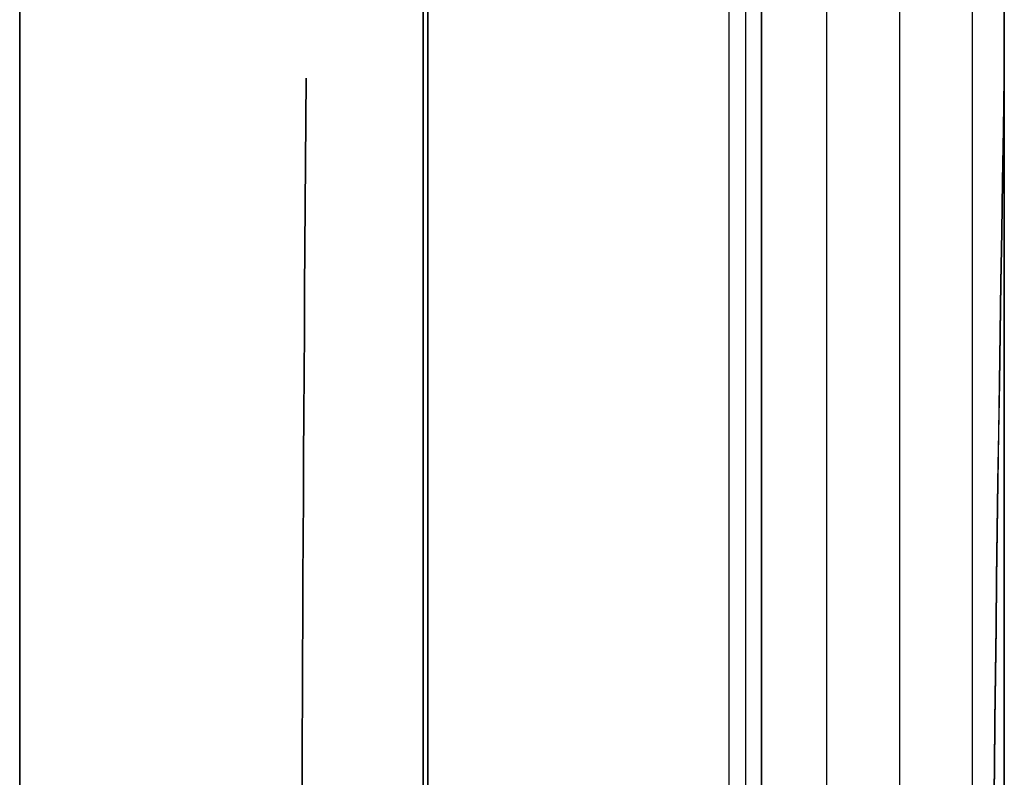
# Model space of a CAD drawing. Header units: millimetres. Extents: x -15 to 7, y 1 to 148.
# Tile 199 of 256: x -6.545 to -6.062, y 58.489 to 58.86. Entities that reach past the tile are written whole.
import ezdxf

# ---------------------------------------------------------------- set-up
doc = ezdxf.new("R2010")
doc.units = ezdxf.units.MM
doc.header["$MEASUREMENT"] = 0
doc.layers.add('Default', color=7, linetype='Continuous', true_color=0x000000)

msp = doc.modelspace()

# ---------------------------------------------------------------- linework, layer by layer
at = {"layer": 'Default', "color": 254, "true_color": 0xcad1ee}
for points in [[(-6.34722234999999, 11.5888057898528), (-6.34722235, 100.441931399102)], [(-6.34722235, 100.441931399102), (-6.347222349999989, 11.5888057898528)], [(-6.34722234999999, 11.5888057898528), (-6.34722235, 100.441931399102)], [(-6.34722234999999, 11.5888057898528), (-6.34722235, 100.441931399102)], [(-6.34722235, 11.5888057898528), (-6.34722235, 100.441931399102)], [(-6.34722235, 11.5888057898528), (-6.34722235, 100.441931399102)], [(-6.197222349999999, 11.5888057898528), (-6.197222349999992, 100.441931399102)], [(-6.197222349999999, 11.5888057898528), (-6.197222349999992, 100.441931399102)], [(-6.18936657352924, 100.441931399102), (-6.189366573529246, 11.58880578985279)], [(-6.18936657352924, 100.441931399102), (-6.189366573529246, 11.58880578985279)], [(-6.181510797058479, 11.5888057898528), (-6.18151079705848, 100.441931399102)], [(-6.181510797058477, 100.441931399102), (-6.18151079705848, 11.5888057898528)], [(-6.545, 18.1303937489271), (-6.545, 97.28960881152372)], [(-6.544999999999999, 18.1303937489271), (-6.545, 96.78991339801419)], [(-6.544999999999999, 96.78991339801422), (-6.544999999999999, 18.1303937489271)], [(-6.06244974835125, 96.7899133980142), (-6.06244974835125, 17.6306983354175)], [(-6.06244974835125, 17.6306983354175), (-6.06244974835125, 96.7899133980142)], [(-6.545, 58.3318701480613), (-6.545, 72.7827736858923)], [(-6.545, 58.3318701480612), (-6.545, 72.7827736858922)], [(-6.544999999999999, 72.2830782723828), (-6.544999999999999, 58.8315655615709)], [(-6.544999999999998, 58.8315655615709), (-6.544999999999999, 72.2830782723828)], [(-6.544999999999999, 72.2830782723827), (-6.544999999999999, 58.83156556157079)], [(-6.544999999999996, 58.83156556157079), (-6.544999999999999, 72.28307827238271)], [(-6.545, 58.8315655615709), (-6.545, 72.2830782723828)], [(-6.545, 72.2830782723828), (-6.545, 58.8315655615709)], [(-6.06244974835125, 72.2830782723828), (-6.06244974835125, 58.8315655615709)], [(-6.06244974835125, 58.8315655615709), (-6.06244974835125, 72.2830782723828)], [(-6.06244974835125, 72.2830782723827), (-6.06244974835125, 58.8315655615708)], [(-6.06244974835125, 58.8315655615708), (-6.06244974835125, 72.2830782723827)], [(-6.345, 69.6333945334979), (-6.345, 16.3537550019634)], [(-6.345, 16.3537550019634), (-6.345, 69.6333945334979)], [(-6.345, 16.3537550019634), (-6.345, 69.6333945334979)]]:
    msp.add_lwpolyline(points, dxfattribs=at)
at = {"layer": 'Default', "color": 171, "true_color": 0x8080ff}
for points in [[(-6.14965761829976, 69.6333945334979), (-6.14965761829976, 27.6838313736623)], [(-6.113864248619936, 69.59760116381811), (-6.113864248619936, 27.6301140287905)], [(-6.07807087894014, 27.57639668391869), (-6.07807087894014, 69.5618077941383)]]:
    msp.add_lwpolyline(points, dxfattribs=at)
at = {"layer": 'Default', "color": 254, "true_color": 0xcad1ee, "extrusion": (1, 0, 0)}
msp.add_lwpolyline([(58.8315655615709, -62.8449514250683), (58.82046782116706, -62.84507452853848), (58.80927634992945, -62.8454482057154), (58.79799847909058, -62.84607885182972), (58.78664195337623, -62.84697263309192), (58.77521492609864, -62.84813545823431), (58.76372595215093, -62.84957294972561), (58.75218397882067, -62.85129041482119), (58.74059833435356, -62.85329281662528), (58.72897871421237, -62.855584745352), (58.71733516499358, -62.85817038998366), (58.70567806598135, -62.86105351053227), (58.69401810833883, -62.86423741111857), (58.68236627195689, -62.86772491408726), (58.67073380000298, -62.87151833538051), (58.65913217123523, -62.87561946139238), (58.64757307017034, -62.88002952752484), (58.63606835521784, -62.88474919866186), (58.62463002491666, -62.88977855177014), (58.61327018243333, -62.89511706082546), (58.60200099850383, -62.90076358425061), (58.59083467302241, -62.90671635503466), (58.57978339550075, -62.91297297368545), (58.56885930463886, -62.91953040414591), (58.55807444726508, -62.92638497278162), (58.54744073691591, -62.93353237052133), (58.53696991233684, -62.94096765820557), (58.52667349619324, -62.9486852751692), (58.51656275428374, -62.95667905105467), (58.50664865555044, -62.96494222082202), (58.49694183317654, -62.97346744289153), (58.48745254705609, -62.98224682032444), (58.47819064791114, -62.99127192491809), (58.46916554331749, -63.00053382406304), (58.46038616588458, -63.01002311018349), (58.45186094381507, -63.0197299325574), (58.44359777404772, -63.02964403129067), (58.43560399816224, -63.03975477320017), (58.4278863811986, -63.05005118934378), (58.42045109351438, -63.06052201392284), (58.41330369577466, -63.071155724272), (58.40644912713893, -63.08194058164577), (58.39989169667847, -63.09286467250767), (58.39363507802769, -63.10391595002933), (58.38768230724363, -63.11508227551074), (58.38203578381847, -63.12635145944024), (58.37669727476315, -63.13771130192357), (58.37166792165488, -63.14914963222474), (58.36694825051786, -63.16065434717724), (58.36253818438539, -63.17221344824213), (58.35843705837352, -63.18381507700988), (58.35464363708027, -63.19544754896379), (58.35115613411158, -63.20709938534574), (58.34797223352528, -63.21875934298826), (58.34508911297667, -63.23041644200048), (58.34250346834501, -63.24205999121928), (58.34021153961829, -63.25367961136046), (58.3382091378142, -63.26526525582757), (58.33649167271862, -63.27680722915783), (58.33505418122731, -63.28829620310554), (58.33389135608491, -63.29972323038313), (58.33299757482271, -63.31107975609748), (58.33236692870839, -63.32235762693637), (58.33199325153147, -63.33354909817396), (58.3318701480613, -63.3446468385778)], dxfattribs=at)
at = {"layer": 'Default', "color": 254, "true_color": 0xcad1ee, "extrusion": (1, 1.2560748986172e-15, 3.033514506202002e-15)}
msp.add_lwpolyline([(58.33187014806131, -81.66970356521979), (58.33199325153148, -81.68080130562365), (58.33236692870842, -81.69199277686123), (58.33299757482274, -81.70327064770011), (58.33389135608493, -81.71462717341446), (58.33505418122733, -81.72605420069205), (58.33649167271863, -81.73754317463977), (58.33820913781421, -81.74908514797), (58.34021153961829, -81.76067079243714), (58.34250346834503, -81.77229041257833), (58.34508911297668, -81.78393396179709), (58.34797223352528, -81.7955910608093), (58.35115613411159, -81.80725101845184), (58.35464363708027, -81.81890285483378), (58.35843705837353, -81.83053532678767), (58.36253818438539, -81.84213695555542), (58.36694825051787, -81.85369605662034), (58.37166792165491, -81.86520077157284), (58.37669727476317, -81.87663910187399), (58.38203578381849, -81.88799894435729), (58.38768230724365, -81.89926812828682), (58.39363507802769, -81.91043445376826), (58.39989169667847, -81.9214857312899), (58.40644912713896, -81.9324098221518), (58.41330369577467, -81.94319467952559), (58.42045109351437, -81.95382838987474), (58.42788638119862, -81.9642992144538), (58.43560399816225, -81.9745956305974), (58.44359777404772, -81.98470637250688), (58.45186094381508, -81.9946204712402), (58.46038616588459, -82.00432729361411), (58.46916554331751, -82.01381657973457), (58.47819064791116, -82.02307847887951), (58.48745254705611, -82.03210358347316), (58.49694183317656, -82.04088296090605), (58.50664865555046, -82.04940818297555), (58.51656275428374, -82.0576713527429), (58.52667349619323, -82.0656651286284), (58.53696991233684, -82.07338274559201), (58.5474407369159, -82.08081803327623), (58.55807444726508, -82.08796543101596), (58.56885930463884, -82.09481999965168), (58.57978339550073, -82.10137743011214), (58.5908346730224, -82.10763404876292), (58.60200099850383, -82.11358681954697), (58.61327018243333, -82.11923334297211), (58.62463002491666, -82.12457185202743), (58.63606835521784, -82.1296012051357), (58.64757307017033, -82.13432087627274), (58.65913217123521, -82.1387309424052), (58.67073380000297, -82.14283206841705), (58.68236627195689, -82.1466254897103), (58.69401810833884, -82.15011299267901), (58.70567806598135, -82.1532968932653), (58.71733516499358, -82.15618001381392), (58.72897871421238, -82.15876565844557), (58.74059833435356, -82.16105758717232), (58.75218397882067, -82.16305998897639), (58.76372595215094, -82.16477745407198), (58.77521492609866, -82.16621494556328), (58.78664195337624, -82.16737777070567), (58.79799847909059, -82.16827155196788), (58.80927634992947, -82.1689021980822), (58.82046782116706, -82.16927587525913), (58.8315655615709, -82.16939897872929)], dxfattribs=at)
at = {"layer": 'Default', "color": 254, "true_color": 0xcad1ee, "extrusion": (1, -4.289589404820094e-15, 4.289589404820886e-15)}
msp.add_lwpolyline([(58.83156556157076, -36.97704753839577), (58.82046782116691, -36.97717064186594), (58.80927634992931, -36.97754431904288), (58.79799847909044, -36.9781749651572), (58.7866419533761, -36.9790687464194), (58.7752149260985, -36.9802315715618), (58.76372595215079, -36.9816690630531), (58.75218397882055, -36.98338652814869), (58.74059833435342, -36.98538892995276), (58.72897871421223, -36.98768085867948), (58.71733516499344, -36.99026650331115), (58.70567806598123, -36.99314962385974), (58.6940181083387, -36.99633352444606), (58.68236627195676, -36.99982102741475), (58.67073380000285, -37.00361444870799), (58.6591321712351, -37.00771557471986), (58.64757307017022, -37.01212564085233), (58.63606835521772, -37.01684531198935), (58.62463002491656, -37.02187466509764), (58.61327018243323, -37.02721317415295), (58.60200099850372, -37.0328596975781), (58.59083467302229, -37.03881246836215), (58.57978339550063, -37.04506908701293), (58.56885930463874, -37.0516265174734), (58.55807444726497, -37.05848108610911), (58.5474407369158, -37.06562848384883), (58.53696991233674, -37.07306377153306), (58.52667349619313, -37.08078138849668), (58.51656275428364, -37.08877516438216), (58.50664865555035, -37.09703833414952), (58.49694183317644, -37.10556355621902), (58.487452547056, -37.11434293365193), (58.47819064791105, -37.12336803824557), (58.4691655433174, -37.13262993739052), (58.46038616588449, -37.14211922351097), (58.45186094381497, -37.15182604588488), (58.44359777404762, -37.16174014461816), (58.43560399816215, -37.17185088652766), (58.42788638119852, -37.18214730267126), (58.42045109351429, -37.19261812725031), (58.41330369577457, -37.20325183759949), (58.40644912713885, -37.21403669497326), (58.39989169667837, -37.22496078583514), (58.39363507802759, -37.2360120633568), (58.38768230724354, -37.24717838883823), (58.3820357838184, -37.25844757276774), (58.37669727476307, -37.26980741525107), (58.37166792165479, -37.28124574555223), (58.36694825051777, -37.29275046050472), (58.3625381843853, -37.3043095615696), (58.35843705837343, -37.31591119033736), (58.35464363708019, -37.32754366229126), (58.35115613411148, -37.33919549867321), (58.34797223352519, -37.35085545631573), (58.34508911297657, -37.36251255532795), (58.34250346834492, -37.37415610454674), (58.34021153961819, -37.38577572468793), (58.33820913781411, -37.39736136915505), (58.33649167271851, -37.40890334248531), (58.33505418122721, -37.42039231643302), (58.33389135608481, -37.43181934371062), (58.3329975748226, -37.44317586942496), (58.33236692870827, -37.45445374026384), (58.33199325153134, -37.46564521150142), (58.33187014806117, -37.47674295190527)], dxfattribs=at)
at = {"layer": 'Default', "color": 254, "true_color": 0xcad1ee, "extrusion": (1, -9.100543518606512e-15, -3.768224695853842e-15)}
msp.add_lwpolyline([(58.33187014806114, -55.80179967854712), (58.33199325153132, -55.81289741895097), (58.33236692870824, -55.82408889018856), (58.33299757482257, -55.83536676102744), (58.33389135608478, -55.84672328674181), (58.33505418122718, -55.85815031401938), (58.33649167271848, -55.86963928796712), (58.33820913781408, -55.88118126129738), (58.34021153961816, -55.89276690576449), (58.34250346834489, -55.90438652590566), (58.34508911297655, -55.91603007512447), (58.34797223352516, -55.92768717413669), (58.35115613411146, -55.93934713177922), (58.35464363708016, -55.95099896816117), (58.3584370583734, -55.96263144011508), (58.36253818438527, -55.97423306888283), (58.36694825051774, -55.98579216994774), (58.37166792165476, -55.99729688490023), (58.37669727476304, -56.00873521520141), (58.38203578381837, -56.02009505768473), (58.38768230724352, -56.03136424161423), (58.39363507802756, -56.04253056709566), (58.39989169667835, -56.05358184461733), (58.40644912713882, -56.06450593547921), (58.41330369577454, -56.075290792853), (58.42045109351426, -56.08592450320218), (58.42788638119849, -56.09639532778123), (58.43560399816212, -56.10669174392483), (58.44359777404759, -56.11680248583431), (58.45186094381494, -56.12671658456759), (58.46038616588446, -56.13642340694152), (58.46916554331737, -56.14591269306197), (58.47819064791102, -56.15517459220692), (58.48745254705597, -56.16419969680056), (58.49694183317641, -56.17297907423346), (58.50664865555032, -56.18150429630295), (58.51656275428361, -56.18976746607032), (58.5266734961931, -56.1977612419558), (58.53696991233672, -56.20547885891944), (58.54744073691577, -56.21291414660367), (58.55807444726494, -56.22006154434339), (58.56885930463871, -56.22691611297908), (58.57978339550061, -56.23347354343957), (58.59083467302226, -56.23973016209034), (58.60200099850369, -56.24568293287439), (58.6132701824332, -56.25132945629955), (58.62463002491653, -56.25666796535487), (58.6360683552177, -56.26169731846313), (58.64757307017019, -56.26641698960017), (58.65913217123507, -56.27082705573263), (58.67073380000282, -56.27492818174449), (58.68236627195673, -56.27872160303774), (58.69401810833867, -56.28220910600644), (58.7056780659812, -56.28539300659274), (58.71733516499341, -56.28827612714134), (58.7289787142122, -56.290861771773), (58.74059833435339, -56.29315370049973), (58.75218397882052, -56.29515610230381), (58.76372595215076, -56.29687356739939), (58.77521492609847, -56.29831105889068), (58.78664195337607, -56.29947388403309), (58.79799847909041, -56.30036766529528), (58.80927634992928, -56.30099831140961), (58.82046782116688, -56.30137198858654), (58.83156556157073, -56.30149509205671)], dxfattribs=at)
at = {"layer": 'Default', "color": 254, "true_color": 0xcad1ee, "extrusion": (-2.531683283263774e-14, 1, -1.022866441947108e-14)}
msp.add_lwpolyline([(6.062449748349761, -56.80119050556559), (6.073339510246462, -56.80069131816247), (6.08430933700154, -56.79994747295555), (6.095352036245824, -56.79895330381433), (6.106460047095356, -56.79770337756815), (6.117625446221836, -56.79619251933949), (6.128839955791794, -56.79441583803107), (6.140094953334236, -56.79236875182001), (6.151381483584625, -56.79004701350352), (6.162690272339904, -56.78744673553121), (6.174011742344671, -56.78456441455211), (6.185336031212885, -56.78139695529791), (6.196653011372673, -56.77794169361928), (6.207952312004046, -56.77419641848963), (6.219223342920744, -56.77015939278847), (6.230455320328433, -56.76582937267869), (6.241637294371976, -56.76120562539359), (6.252758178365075, -56.75628794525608), (6.26380677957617, -56.75107666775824), (6.274771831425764, -56.74557268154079), (6.285642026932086, -56.73977743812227), (6.296406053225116, -56.73369295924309), (6.307052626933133, -56.72732184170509), (6.317570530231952, -56.7206672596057), (6.327948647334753, -56.71373296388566), (6.338176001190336, -56.70652327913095), (6.348241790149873, -56.69904309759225), (6.358135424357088, -56.69129787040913), (6.367846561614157, -56.68329359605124), (6.377365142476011, -56.67503680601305), (6.386681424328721, -56.66653454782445), (6.395786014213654, -56.65779436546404), (6.404669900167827, -56.64882427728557), (6.413324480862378, -56.63963275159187), (6.421741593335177, -56.63022868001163), (6.429913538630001, -56.62062134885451), (6.437833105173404, -56.61082040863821), (6.445493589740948, -56.60083584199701), (6.452888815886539, -56.59067793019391), (6.460013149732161, -56.58035721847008), (6.466861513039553, -56.56988448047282), (6.473429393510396, -56.55927068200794), (6.479712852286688, -56.54852694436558), (6.485708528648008, -56.5376645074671), (6.491413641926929, -56.52669469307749), (6.496825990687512, -56.51562886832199), (6.501943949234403, -56.50447840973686), (6.506766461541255, -56.49325466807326), (6.511293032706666, -56.48196893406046), (6.515523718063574, -56.47063240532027), (6.519459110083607, -56.45925615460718), (6.523100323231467, -56.44785109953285), (6.526448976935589, -56.43642797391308), (6.529507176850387, -56.42499730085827), (6.532277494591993, -56.41356936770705), (6.534762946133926, -56.40215420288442), (6.536966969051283, -56.39076155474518), (6.538893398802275, -56.37940087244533), (6.540546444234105, -56.36808128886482), (6.541930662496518, -56.35681160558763), (6.543050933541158, -56.34560027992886), (6.543912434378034, -56.33445541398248), (6.544520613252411, -56.32338474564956), (6.544881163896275, -56.31239564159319), (6.544999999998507, -56.30149509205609)], dxfattribs=at)
at = {"layer": 'Default', "color": 254, "true_color": 0xcad1ee, "extrusion": (1.110597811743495e-14, 1, -2.494443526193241e-14)}
msp.add_lwpolyline([(6.545000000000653, -36.97704753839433), (6.544881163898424, -36.96614698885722), (6.544520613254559, -36.95515788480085), (6.543912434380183, -36.94408721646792), (6.543050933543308, -36.93294235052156), (6.541930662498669, -36.92173102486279), (6.540546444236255, -36.91046134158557), (6.538893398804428, -36.89914175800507), (6.536966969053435, -36.88778107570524), (6.53476294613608, -36.87638842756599), (6.532277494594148, -36.86497326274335), (6.529507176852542, -36.85354532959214), (6.526448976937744, -36.84211465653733), (6.523100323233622, -36.83069153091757), (6.519459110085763, -36.81928647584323), (6.51552371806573, -36.80791022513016), (6.511293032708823, -36.79657369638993), (6.506766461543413, -36.78528796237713), (6.501943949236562, -36.77406422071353), (6.496825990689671, -36.76291376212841), (6.49141364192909, -36.75184793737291), (6.485708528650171, -36.74087812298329), (6.47971285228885, -36.7300156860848), (6.473429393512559, -36.71927194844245), (6.466861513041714, -36.70865814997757), (6.460013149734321, -36.69818541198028), (6.452888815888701, -36.68786470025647), (6.445493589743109, -36.67770678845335), (6.437833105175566, -36.66772222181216), (6.429913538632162, -36.65792128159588), (6.421741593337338, -36.64831395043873), (6.413324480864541, -36.6389098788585), (6.404669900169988, -36.6297183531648), (6.395786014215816, -36.62074826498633), (6.386681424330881, -36.61200808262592), (6.377365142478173, -36.60350582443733), (6.367846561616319, -36.59524903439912), (6.358135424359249, -36.58724476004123), (6.348241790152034, -36.57949953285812), (6.338176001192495, -36.5720193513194), (6.327948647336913, -36.56480966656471), (6.317570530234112, -36.55787537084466), (6.307052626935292, -36.55122078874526), (6.296406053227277, -36.54484967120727), (6.285642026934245, -36.53876519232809), (6.274771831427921, -36.53296994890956), (6.263806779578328, -36.5274659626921), (6.252758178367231, -36.52225468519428), (6.241637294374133, -36.51733700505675), (6.230455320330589, -36.51271325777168), (6.2192233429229, -36.50838323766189), (6.207952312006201, -36.50434621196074), (6.196653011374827, -36.50060093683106), (6.185336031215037, -36.49714567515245), (6.174011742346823, -36.49397821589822), (6.162690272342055, -36.49109589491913), (6.151381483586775, -36.48849561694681), (6.140094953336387, -36.48617387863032), (6.128839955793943, -36.48412679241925), (6.117625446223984, -36.48235011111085), (6.106460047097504, -36.4808392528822), (6.095352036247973, -36.47958932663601), (6.084309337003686, -36.47859515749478), (6.073339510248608, -36.47785131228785), (6.062449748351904, -36.47735212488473)], dxfattribs=at)
at = {"layer": 'Default', "color": 254, "true_color": 0xcad1ee, "extrusion": (7.284562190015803e-14, 1, 7.034619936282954e-14)}
msp.add_lwpolyline([(6.062449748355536, -82.66909439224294), (6.073339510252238, -82.66859520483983), (6.084309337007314, -82.66785135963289), (6.095352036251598, -82.66685719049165), (6.10646004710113, -82.66560726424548), (6.117625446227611, -82.66409640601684), (6.128839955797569, -82.66231972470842), (6.140094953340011, -82.66027263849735), (6.151381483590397, -82.65795090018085), (6.162690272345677, -82.65535062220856), (6.174011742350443, -82.65246830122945), (6.185336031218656, -82.64930084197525), (6.196653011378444, -82.64584558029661), (6.207952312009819, -82.64210030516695), (6.219223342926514, -82.63806327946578), (6.230455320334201, -82.63373325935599), (6.241637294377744, -82.62910951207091), (6.252758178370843, -82.62419183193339), (6.263806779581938, -82.61898055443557), (6.274771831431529, -82.6134765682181), (6.285642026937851, -82.60768132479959), (6.296406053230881, -82.60159684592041), (6.307052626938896, -82.5952257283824), (6.317570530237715, -82.588571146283), (6.327948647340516, -82.58163685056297), (6.338176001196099, -82.57442716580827), (6.348241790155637, -82.56694698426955), (6.358135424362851, -82.55920175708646), (6.36784656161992, -82.55119748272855), (6.377365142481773, -82.54294069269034), (6.386681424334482, -82.53443843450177), (6.395786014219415, -82.52569825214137), (6.404669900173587, -82.5167281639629), (6.413324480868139, -82.50753663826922), (6.421741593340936, -82.49813256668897), (6.429913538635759, -82.48852523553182), (6.437833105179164, -82.47872429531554), (6.445493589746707, -82.46873972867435), (6.4528888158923, -82.45858181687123), (6.460013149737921, -82.44826110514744), (6.466861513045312, -82.43778836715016), (6.473429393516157, -82.42717456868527), (6.479712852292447, -82.41643083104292), (6.485708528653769, -82.40556839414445), (6.491413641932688, -82.39459857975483), (6.496825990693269, -82.38353275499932), (6.501943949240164, -82.37238229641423), (6.506766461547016, -82.3611585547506), (6.511293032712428, -82.34987282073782), (6.515523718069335, -82.3385362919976), (6.51945911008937, -82.32716004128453), (6.523100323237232, -82.31575498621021), (6.526448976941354, -82.30433186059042), (6.529507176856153, -82.29290118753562), (6.53227749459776, -82.28147325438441), (6.534762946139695, -82.27005808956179), (6.53696696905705, -82.25866544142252), (6.538893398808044, -82.24730475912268), (6.540546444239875, -82.23598517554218), (6.54193066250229, -82.22471549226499), (6.54305093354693, -82.21350416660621), (6.543912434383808, -82.20235930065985), (6.544520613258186, -82.19128863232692), (6.544881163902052, -82.18029952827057), (6.545000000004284, -82.16939897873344)], dxfattribs=at)
at = {"layer": 'Default', "color": 254, "true_color": 0xcad1ee, "extrusion": (0, 1, 0)}
msp.add_lwpolyline([(6.544999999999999, -62.8449514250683), (6.544881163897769, -62.8340508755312), (6.544520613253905, -62.82306177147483), (6.543912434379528, -62.81199110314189), (6.543050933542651, -62.80084623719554), (6.541930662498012, -62.78963491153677), (6.540546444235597, -62.77836522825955), (6.538893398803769, -62.76704564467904), (6.536966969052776, -62.75568496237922), (6.534762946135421, -62.74429231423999), (6.532277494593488, -62.73287714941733), (6.52950717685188, -62.72144921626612), (6.526448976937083, -62.71001854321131), (6.523100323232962, -62.69859541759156), (6.519459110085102, -62.68719036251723), (6.51552371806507, -62.67581411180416), (6.511293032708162, -62.66447758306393), (6.50676646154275, -62.65319184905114), (6.501943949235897, -62.64196810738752), (6.496825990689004, -62.63081764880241), (6.491413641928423, -62.61975182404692), (6.485708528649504, -62.6087820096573), (6.479712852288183, -62.59791957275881), (6.473429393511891, -62.58717583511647), (6.466861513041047, -62.57656203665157), (6.460013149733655, -62.5660892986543), (6.452888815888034, -62.55576858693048), (6.445493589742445, -62.54561067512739), (6.437833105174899, -62.53562610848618), (6.429913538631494, -62.52582516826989), (6.421741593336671, -62.51621783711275), (6.413324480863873, -62.50681376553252), (6.404669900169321, -62.49762223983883), (6.39578601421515, -62.48865215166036), (6.386681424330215, -62.47991196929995), (6.377365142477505, -62.47140971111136), (6.367846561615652, -62.46315292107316), (6.358135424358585, -62.45514864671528), (6.348241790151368, -62.44740341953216), (6.33817600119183, -62.43992323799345), (6.327948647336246, -62.43271355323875), (6.317570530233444, -62.42577925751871), (6.307052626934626, -62.4191246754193), (6.296406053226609, -62.41275355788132), (6.285642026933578, -62.40666907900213), (6.274771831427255, -62.40087383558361), (6.263806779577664, -62.39536984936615), (6.252758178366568, -62.39015857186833), (6.241637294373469, -62.38524089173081), (6.230455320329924, -62.38061714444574), (6.219223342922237, -62.37628712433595), (6.207952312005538, -62.37225009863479), (6.196653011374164, -62.36850482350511), (6.185336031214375, -62.3650495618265), (6.174011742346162, -62.36188210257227), (6.162690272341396, -62.35899978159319), (6.151381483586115, -62.35639950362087), (6.140094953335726, -62.35407776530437), (6.128839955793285, -62.35203067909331), (6.117625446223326, -62.3502539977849), (6.106460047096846, -62.34874313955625), (6.095352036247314, -62.34749321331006), (6.084309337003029, -62.34649904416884), (6.073339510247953, -62.34575519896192), (6.06244974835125, -62.3452560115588)], dxfattribs=at)
at = {"layer": 'Default', "color": 254, "true_color": 0xcad1ee, "extrusion": (0.9996960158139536, -0.01743381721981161, -0.01743381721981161)}
msp.add_lwpolyline([(57.71767499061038, -55.91657453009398), (57.71799683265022, -55.94116028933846), (57.71894366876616, -55.96571464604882), (57.72050993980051, -55.99022458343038), (57.72269008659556, -56.01467708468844), (57.7254785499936, -56.03905913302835), (57.72886977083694, -56.06335771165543), (57.73285818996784, -56.08755980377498), (57.73743824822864, -56.11165239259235), (57.74260438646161, -56.13562246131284), (57.74835104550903, -56.15945699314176), (57.7546726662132, -56.18314297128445), (57.76156368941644, -56.20666737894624), (57.76901855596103, -56.23001719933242), (57.77703170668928, -56.25317941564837), (57.78559758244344, -56.27614101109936), (57.79471062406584, -56.29888896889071), (57.80436527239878, -56.32141027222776), (57.81455596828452, -56.34369190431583), (57.8252771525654, -56.36572084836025), (57.83652326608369, -56.38748408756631), (57.84828874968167, -56.40896860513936), (57.86056804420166, -56.43016138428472), (57.87335559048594, -56.45104940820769), (57.88664582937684, -56.47161966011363), (57.90043320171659, -56.49185912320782), (57.91471214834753, -56.5117547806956), (57.92947711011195, -56.53129361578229), (57.94472252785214, -56.55046261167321), (57.96044284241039, -56.56924875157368), (57.97663249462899, -56.58763901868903), (57.99328592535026, -56.60562039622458), (58.01039757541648, -56.62317986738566), (58.02795184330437, -56.64029685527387), (58.04592815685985, -56.65695575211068), (58.064313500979, -56.67315099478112), (58.08309486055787, -56.68887702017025), (58.10225922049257, -56.70412826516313), (58.12179356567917, -56.7188991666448), (58.14168488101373, -56.7331841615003), (58.16192015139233, -56.7469776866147), (58.18248636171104, -56.76027417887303), (58.20337049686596, -56.77306807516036), (58.22455954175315, -56.78535381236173), (58.2460404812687, -56.7971258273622), (58.26780030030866, -56.80837855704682), (58.28982598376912, -56.81910643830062), (58.31210451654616, -56.82930390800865), (58.33462288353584, -56.838965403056), (58.35736806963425, -56.84808536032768), (58.38032705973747, -56.85665821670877), (58.40348683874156, -56.86467840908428), (58.42683439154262, -56.8721403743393), (58.4503567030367, -56.87903854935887), (58.4740407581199, -56.88536737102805), (58.49787354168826, -56.89112127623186), (58.5218420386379, -56.89629470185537), (58.54593323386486, -56.90088208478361), (58.57013411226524, -56.90487786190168), (58.5944316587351, -56.90827647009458), (58.61881285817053, -56.9110723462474), (58.64326469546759, -56.91325992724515), (58.66777415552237, -56.91483364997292), (58.69232822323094, -56.91578795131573), (58.71691388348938, -56.91611726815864)], dxfattribs=at)
at = {"layer": 'Default', "color": 254, "true_color": 0xcad1ee, "extrusion": (0.9996960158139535, -0.01743381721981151, 0.01743381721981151)}
msp.add_lwpolyline([(58.71691388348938, -36.34824883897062), (58.69232822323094, -36.34857815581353), (58.66777415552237, -36.34953245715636), (58.64326469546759, -36.35110617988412), (58.61881285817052, -36.35329376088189), (58.59443165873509, -36.35608963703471), (58.57013411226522, -36.35948824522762), (58.54593323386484, -36.36348402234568), (58.52184203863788, -36.36807140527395), (58.49787354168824, -36.37324483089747), (58.47404075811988, -36.37899873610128), (58.45035670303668, -36.38532755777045), (58.4268343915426, -36.39222573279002), (58.40348683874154, -36.39968769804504), (58.38032705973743, -36.40770789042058), (58.35736806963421, -36.41628074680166), (58.3346228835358, -36.42540070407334), (58.31210451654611, -36.43506219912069), (58.28982598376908, -36.44525966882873), (58.26780030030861, -36.45598755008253), (58.24604048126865, -36.46724027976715), (58.2245595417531, -36.47901229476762), (58.20337049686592, -36.491298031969), (58.182486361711, -36.50409192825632), (58.16192015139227, -36.51738842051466), (58.14168488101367, -36.53118194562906), (58.12179356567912, -36.54546694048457), (58.10225922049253, -36.56023784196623), (58.08309486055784, -36.57548908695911), (58.06431350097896, -36.59121511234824), (58.04592815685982, -36.60741035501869), (58.02795184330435, -36.6240692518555), (58.01039757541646, -36.64118623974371), (57.99328592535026, -36.65874571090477), (57.97663249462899, -36.67672708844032), (57.96044284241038, -36.69511735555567), (57.94472252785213, -36.71390349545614), (57.92947711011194, -36.73307249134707), (57.91471214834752, -36.75261132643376), (57.90043320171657, -36.77250698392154), (57.88664582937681, -36.79274644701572), (57.87335559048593, -36.81331669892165), (57.86056804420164, -36.83420472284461), (57.84828874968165, -36.85539750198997), (57.83652326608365, -36.87688201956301), (57.82527715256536, -36.89864525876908), (57.81455596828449, -36.92067420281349), (57.80436527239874, -36.94295583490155), (57.7947106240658, -36.9654771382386), (57.7855975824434, -36.98822509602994), (57.77703170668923, -37.01118669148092), (57.76901855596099, -37.03434890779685), (57.7615636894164, -37.05769872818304), (57.75467266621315, -37.08122313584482), (57.74835104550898, -37.10490911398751), (57.74260438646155, -37.12874364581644), (57.73743824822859, -37.15271371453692), (57.73285818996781, -37.17680630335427), (57.7288697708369, -37.20100839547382), (57.72547854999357, -37.22530697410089), (57.72269008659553, -37.2496890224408), (57.72050993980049, -37.27414152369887), (57.71894366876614, -37.29865146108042), (57.71799683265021, -37.32320581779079), (57.71767499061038, -37.34779157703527)], dxfattribs=at)
at = {"layer": 'Default', "color": 254, "true_color": 0xcad1ee, "extrusion": (0.9996960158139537, -0.01743381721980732, -0.01743381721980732)}
msp.add_lwpolyline([(57.7176749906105, -81.78054699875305), (57.71799683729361, -81.80513276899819), (57.7189436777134, -81.82968713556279), (57.72050995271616, -81.85419708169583), (57.72269010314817, -81.8786495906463), (57.7254785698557, -81.90303164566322), (57.72886979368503, -81.92733022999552), (57.73285821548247, -81.95153232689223), (57.73743827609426, -81.97562491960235), (57.74260441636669, -81.99959499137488), (57.74835107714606, -82.02342952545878), (57.75467269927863, -82.04711550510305), (57.76156372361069, -82.0706399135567), (57.76901859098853, -82.0939897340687), (57.77703174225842, -82.11715194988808), (57.78559761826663, -82.14011354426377), (57.79471065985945, -82.16286150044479), (57.80436530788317, -82.18538280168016), (57.81455600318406, -82.20766443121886), (57.82527718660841, -82.22969337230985), (57.83652329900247, -82.25145660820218), (57.84828878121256, -82.27294112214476), (57.86056807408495, -82.29413389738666), (57.87335561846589, -82.31502191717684), (57.88664585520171, -82.33559216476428), (57.90043322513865, -82.35583162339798), (57.914712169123, -82.37572727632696), (57.92947712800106, -82.39526610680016), (57.94472254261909, -82.41443509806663), (57.96044285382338, -82.43322123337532), (57.97663250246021, -82.45161149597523), (57.99328592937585, -82.46959286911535), (58.01039757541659, -82.48715233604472), (58.02795184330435, -82.50426932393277), (58.04592815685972, -82.52092822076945), (58.06431350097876, -82.53712346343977), (58.08309486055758, -82.55284948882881), (58.10225922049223, -82.56810073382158), (58.12179356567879, -82.58287163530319), (58.14168488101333, -82.59715663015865), (58.16192015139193, -82.61095015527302), (58.18248636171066, -82.62424664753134), (58.20337049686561, -82.63704054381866), (58.22455954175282, -82.64932628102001), (58.24604048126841, -82.6610982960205), (58.26780030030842, -82.67235102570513), (58.28982598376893, -82.68307890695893), (58.31210451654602, -82.693276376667), (58.33462288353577, -82.70293787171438), (58.35736806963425, -82.7120578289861), (58.38032705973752, -82.72063068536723), (58.40348683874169, -82.7286508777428), (58.4268343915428, -82.73611284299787), (58.45035670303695, -82.7430110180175), (58.47404075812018, -82.74933983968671), (58.49787354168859, -82.7550937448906), (58.52184203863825, -82.76026717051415), (58.54593323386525, -82.76485455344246), (58.57013411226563, -82.76885033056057), (58.59443165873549, -82.77224893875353), (58.61881285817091, -82.77504481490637), (58.64326469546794, -82.77723239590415), (58.66777415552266, -82.77880611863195), (58.69232822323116, -82.77976041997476), (58.7169138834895, -82.7800897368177)], dxfattribs=at)
at = {"layer": 'Default', "color": 254, "true_color": 0xcad1ee, "extrusion": (0.9996960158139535, -0.01743381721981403, 0.01743381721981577)}
msp.add_lwpolyline([(58.71691388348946, -62.21222130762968), (58.69232822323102, -62.2125506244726), (58.66777415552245, -62.21350492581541), (58.64326469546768, -62.21507864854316), (58.61881285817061, -62.21726622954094), (58.59443165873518, -62.22006210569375), (58.57013411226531, -62.22346071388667), (58.54593323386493, -62.22745649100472), (58.52184203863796, -62.23204387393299), (58.49787354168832, -62.23721729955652), (58.47404075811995, -62.24297120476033), (58.45035670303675, -62.24930002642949), (58.42683439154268, -62.25619820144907), (58.40348683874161, -62.26366016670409), (58.38032705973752, -62.27168035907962), (58.3573680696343, -62.2802532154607), (58.33462288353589, -62.2893731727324), (58.31210451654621, -62.29903466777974), (58.28982598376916, -62.30923213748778), (58.26780030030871, -62.31996001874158), (58.24604048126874, -62.33121274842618), (58.2245595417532, -62.34298476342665), (58.20337049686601, -62.35527050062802), (58.18248636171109, -62.36806439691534), (58.16192015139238, -62.38136088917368), (58.14168488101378, -62.39515441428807), (58.12179356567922, -62.40943940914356), (58.10225922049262, -62.42421031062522), (58.08309486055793, -62.4394615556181), (58.06431350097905, -62.45518758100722), (58.04592815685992, -62.47138282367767), (58.02795184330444, -62.48804172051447), (58.01039757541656, -62.50515870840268), (57.99328592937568, -62.52271817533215), (57.97663250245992, -62.5406995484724), (57.96044285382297, -62.5590898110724), (57.9447225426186, -62.57787594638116), (57.92947712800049, -62.59704493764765), (57.91471216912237, -62.61658376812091), (57.90043322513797, -62.6364794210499), (57.886645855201, -62.6567188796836), (57.87335561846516, -62.67728912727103), (57.86056807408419, -62.69817714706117), (57.84828878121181, -62.71936992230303), (57.83652329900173, -62.74085443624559), (57.82527718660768, -62.76261767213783), (57.81455600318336, -62.78464661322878), (57.80436530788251, -62.80692824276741), (57.79471065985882, -62.82944954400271), (57.78559761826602, -62.85219750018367), (57.77703174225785, -62.87515909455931), (57.769018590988, -62.89832131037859), (57.76156372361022, -62.92167113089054), (57.75467269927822, -62.94519553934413), (57.74835107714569, -62.96888151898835), (57.74260441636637, -62.9927160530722), (57.73743827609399, -63.01668612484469), (57.73285821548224, -63.04077871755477), (57.72886979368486, -63.06498081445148), (57.72547856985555, -63.08927939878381), (57.72269010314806, -63.11366145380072), (57.72050995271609, -63.13811396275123), (57.71894367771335, -63.16262390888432), (57.71799683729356, -63.18717827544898), (57.71767499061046, -63.21176404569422)], dxfattribs=at)
at = {"layer": 'Default', "color": 254, "true_color": 0xcad1ee, "extrusion": (0.03485701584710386, 0.9993915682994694, 0.001217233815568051)}
msp.add_lwpolyline([(7.391572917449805, -62.39146693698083), (8.109459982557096, -62.41652085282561)], dxfattribs=at)
at = {"layer": 'Default', "color": 254, "true_color": 0xcad1ee, "extrusion": (0.03485701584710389, 0.9993915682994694, 0.001217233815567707)}
msp.add_lwpolyline([(7.391572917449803, -36.52358221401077), (8.109459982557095, -36.54863612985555)], dxfattribs=at)
at = {"layer": 'Default', "color": 254, "true_color": 0xcad1ee, "extrusion": (0.03485701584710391, -0.001217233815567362, 0.9993915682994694)}
for points in [[(58.58415051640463, 6.12588628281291), (58.58415051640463, 5.407562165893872)], [(58.58415051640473, 5.22365873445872), (58.58415051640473, 4.505334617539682)]]:
    msp.add_lwpolyline(points, dxfattribs=at)
at = {"layer": 'Default', "color": 254, "true_color": 0xcad1ee}
for points in [[(-6.404669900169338, 58.83156556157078, -56.64882427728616), (-6.404817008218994, 58.81073328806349, -56.64840577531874), (-6.404960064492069, 58.78993437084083, -56.64746179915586), (-6.405099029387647, 58.76917953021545, -56.64599734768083), (-6.405233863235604, 58.74847947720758, -56.64401740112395), (-6.405364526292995, 58.72784491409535, -56.64152692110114), (-6.4054909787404, 58.70728653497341, -56.63853085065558), (-6.405613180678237, 58.68681502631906, -56.63503411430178), (-6.405731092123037, 58.66644106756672, -56.63104161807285), (-6.40584467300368, 58.64617533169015, -56.62655824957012), (-6.405953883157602, 58.62602848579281, -56.62158887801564), (-6.40605868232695, 58.60601119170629, -56.61613835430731), (-6.406159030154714, 58.58613410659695, -56.61021151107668), (-6.40625488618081, 58.56640788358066, -56.60381316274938), (-6.406346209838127, 58.5468431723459, -56.59694810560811), (-6.406432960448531, 58.52745061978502, -56.58962111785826), (-6.406515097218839, 58.50824087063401, -56.5818369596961), (-6.406592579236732, 58.48922456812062, -56.57360037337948), (-6.406665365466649, 58.47041235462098, -56.56491608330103)], [(-6.406665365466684, 58.47041235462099, -36.71362654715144), (-6.406592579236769, 58.48922456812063, -36.70494225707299), (-6.406515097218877, 58.50824087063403, -36.69670567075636), (-6.406432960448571, 58.52745061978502, -36.6889215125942), (-6.406346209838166, 58.54684317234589, -36.68159452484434), (-6.40625488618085, 58.56640788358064, -36.67472946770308), (-6.406159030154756, 58.58613410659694, -36.66833111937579), (-6.406058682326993, 58.60601119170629, -36.66240427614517), (-6.405953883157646, 58.6260284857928, -36.65695375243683), (-6.405844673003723, 58.64617533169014, -36.65198438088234), (-6.405731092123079, 58.66644106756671, -36.64750101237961), (-6.405613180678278, 58.68681502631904, -36.64350851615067), (-6.40549097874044, 58.70728653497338, -36.64001177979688), (-6.405364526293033, 58.72784491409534, -36.6370157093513), (-6.40523386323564, 58.74847947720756, -36.6345252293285), (-6.405099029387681, 58.76917953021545, -36.63254528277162), (-6.4049600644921, 58.7899343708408, -36.63108083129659), (-6.404817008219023, 58.81073328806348, -36.63013685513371), (-6.404669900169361, 58.83156556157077, -36.62971835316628)], [(-6.404669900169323, 58.8315655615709, -82.51672816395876), (-6.404817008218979, 58.81073328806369, -82.51630966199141), (-6.404960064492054, 58.78993437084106, -82.51536568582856), (-6.405099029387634, 58.76917953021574, -82.51390123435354), (-6.405233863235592, 58.74847947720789, -82.51192128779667), (-6.405364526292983, 58.72784491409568, -82.50943080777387), (-6.40549097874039, 58.70728653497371, -82.50643473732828), (-6.40561318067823, 58.68681502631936, -82.50293800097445), (-6.405731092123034, 58.66644106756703, -82.4989455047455), (-6.40584467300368, 58.64617533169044, -82.49446213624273), (-6.405953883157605, 58.62602848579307, -82.48949276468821), (-6.406058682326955, 58.6060111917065, -82.4840422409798), (-6.406159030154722, 58.58613410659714, -82.47811539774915), (-6.40625488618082, 58.56640788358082, -82.47171704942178), (-6.40634620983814, 58.54684317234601, -82.46485199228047), (-6.406432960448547, 58.52745061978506, -82.45752500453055), (-6.406515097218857, 58.50824087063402, -82.44974084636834), (-6.406592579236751, 58.48922456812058, -82.44150426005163), (-6.406665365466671, 58.4704123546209, -82.43281996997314)], [(-6.406665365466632, 58.47041235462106, -62.58153043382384), (-6.406592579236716, 58.48922456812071, -62.57284614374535), (-6.406515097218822, 58.50824087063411, -62.56460955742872), (-6.406432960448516, 58.52745061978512, -62.55682539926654), (-6.40634620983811, 58.54684317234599, -62.54949841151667), (-6.406254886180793, 58.56640788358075, -62.54263335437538), (-6.406159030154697, 58.58613410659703, -62.53623500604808), (-6.406058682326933, 58.60601119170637, -62.53030816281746), (-6.405953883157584, 58.62602848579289, -62.52485763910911), (-6.405844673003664, 58.64617533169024, -62.51988826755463), (-6.40573109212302, 58.66644106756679, -62.51540489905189), (-6.405613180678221, 58.68681502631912, -62.51141240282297), (-6.405490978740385, 58.70728653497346, -62.50791566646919), (-6.405364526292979, 58.72784491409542, -62.50491959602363), (-6.405233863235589, 58.74847947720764, -62.50242911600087), (-6.405099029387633, 58.76917953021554, -62.50044916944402), (-6.404960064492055, 58.7899343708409, -62.49898471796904), (-6.40481700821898, 58.81073328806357, -62.49804074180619), (-6.404669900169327, 58.83156556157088, -62.49762223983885)], [(-6.06244974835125, 58.8315655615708, -56.8011905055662), (-6.062885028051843, 58.80627400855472, -56.80085585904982), (-6.063306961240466, 58.78112069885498, -56.79988860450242), (-6.063715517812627, 58.75611521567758, -56.79829746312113), (-6.064110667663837, 58.73126714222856, -56.79609115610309), (-6.064492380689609, 58.70658606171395, -56.79327840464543), (-6.064860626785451, 58.68208155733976, -56.78986792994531), (-6.065215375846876, 58.65776321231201, -56.78586845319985), (-6.065556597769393, 58.63364060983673, -56.78128869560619), (-6.065884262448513, 58.60972333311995, -56.77613737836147), (-6.066198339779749, 58.58602096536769, -56.77042322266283), (-6.066498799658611, 58.56254308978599, -56.7641549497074), (-6.066785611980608, 58.53929928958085, -56.75734128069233), (-6.067058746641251, 58.51629914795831, -56.74999093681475), (-6.067318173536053, 58.4935522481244, -56.74211263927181), (-6.067563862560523, 58.47106817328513, -56.73371510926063)], [(-6.06244974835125, 58.8315655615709, -82.6690943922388), (-6.062885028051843, 58.80627400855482, -82.66875974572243), (-6.063306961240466, 58.78112069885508, -82.66779249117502), (-6.063715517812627, 58.75611521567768, -82.66620134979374), (-6.064110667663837, 58.73126714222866, -82.6639950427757), (-6.064492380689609, 58.70658606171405, -82.66118229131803), (-6.064860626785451, 58.68208155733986, -82.6577718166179), (-6.065215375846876, 58.6577632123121, -82.65377233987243), (-6.065556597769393, 58.63364060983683, -82.64919258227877), (-6.065884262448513, 58.60972333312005, -82.64404126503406), (-6.066198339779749, 58.58602096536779, -82.6383271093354), (-6.066498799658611, 58.56254308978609, -82.63205883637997), (-6.066785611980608, 58.53929928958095, -82.62524516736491), (-6.067058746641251, 58.51629914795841, -82.61789482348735), (-6.067318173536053, 58.49355224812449, -82.6100165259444), (-6.067563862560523, 58.47106817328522, -82.60161899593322)], [(-6.067560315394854, 58.47140013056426, -62.41260292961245), (-6.067314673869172, 58.49386571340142, -62.404221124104), (-6.067055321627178, 58.51659348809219, -62.39635763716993), (-6.066782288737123, 58.53957389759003, -62.38902116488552), (-6.066495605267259, 58.56279738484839, -62.38222040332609), (-6.066195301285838, 58.58625439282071, -62.37596404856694), (-6.065881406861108, 58.60993536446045, -62.3702607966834), (-6.065553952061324, 58.63383074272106, -62.36511934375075), (-6.065212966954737, 58.65793097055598, -62.3605483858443), (-6.064858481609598, 58.68222649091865, -62.35655661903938), (-6.064490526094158, 58.70670774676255, -62.35315273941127), (-6.064109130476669, 58.7313651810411, -62.35034544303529), (-6.063714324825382, 58.75618923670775, -62.34814342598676), (-6.063306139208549, 58.78117035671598, -62.34655538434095), (-6.062884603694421, 58.80629898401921, -62.3455900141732), (-6.06244974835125, 58.8315655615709, -62.3452560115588)], [(-6.067560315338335, 58.47140013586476, -36.54469904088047), (-6.067314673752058, 58.49386572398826, -36.53631723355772), (-6.067055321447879, 58.51659350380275, -36.52845374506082), (-6.066782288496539, 58.53957391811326, -36.52111727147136), (-6.066495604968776, 58.56279740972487, -36.51431650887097), (-6.066195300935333, 58.58625442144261, -36.50806015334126), (-6.065881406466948, 58.60993539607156, -36.50235690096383), (-6.065553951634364, 58.63383077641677, -36.49721544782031), (-6.065212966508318, 58.6579310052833, -36.4926444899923), (-6.064858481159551, 58.68222652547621, -36.48865272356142), (-6.064490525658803, 58.70670777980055, -36.48524884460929), (-6.064109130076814, 58.73136521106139, -36.48244154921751), (-6.063714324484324, 58.75618926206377, -36.4802395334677), (-6.063306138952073, 58.78117037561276, -36.47865149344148), (-6.062884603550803, 58.80629899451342, -36.47768612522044), (-6.06244974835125, 58.8315655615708, -36.4773521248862)]]:
    msp.add_polyline3d(points, dxfattribs=at)

doc.saveas('drawing.dxf')
